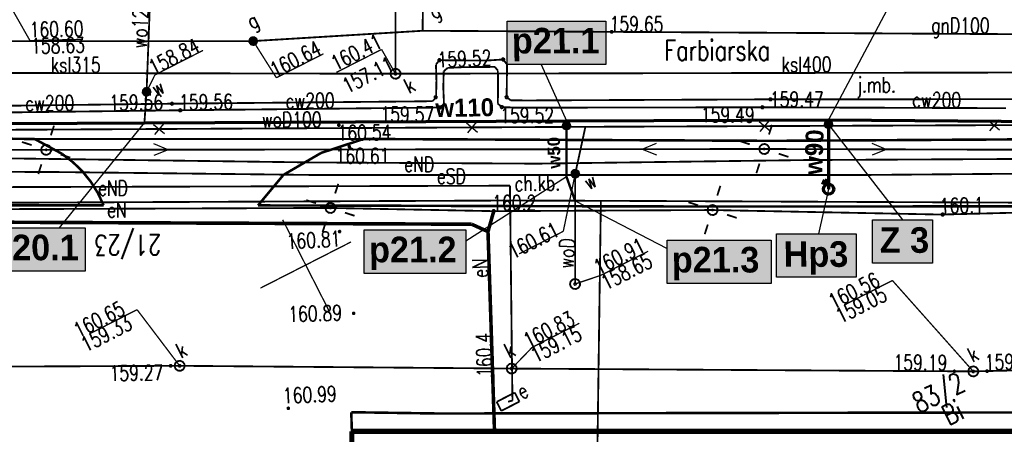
# Model space of a CAD drawing. Extents: x 0 to 7432618, y -40 to 5712028.
# Tile 128 of 165: x 7431488 to 7431537, y 5711643 to 5711664. Entities that reach past the tile are written whole.
import ezdxf
from ezdxf.enums import TextEntityAlignment as Align

# ---------------------------------------------------------------- set-up
doc = ezdxf.new("R2010")
doc.units = 0
doc.header["$MEASUREMENT"] = 0
for name, pattern in [('0', [1.5, 1, -0.5]), ('2218', [1, 0.5, -0.5]), ('5102', [0])]:
    doc.linetypes.add(name, pattern=pattern)
for name, color, linetype in [('Dzialki', 7, 'Continuous'), ('EADTD_T_0', 7, 'Continuous'), ('EGBB_L_0', 7, 'Continuous'), ('Numery_dzialek', 7, 'Continuous'), ('OTK_E_T_0', 7, 'Continuous'), ('OTK_E_T_1', 7, 'Continuous'), ('OTK_L_0', 7, 'Continuous'), ('OTK_L_1', 7, 'Continuous'), ('OTK_L_2', 7, 'Continuous'), ('OTK_L_4', 7, 'Continuous'), ('OTR_T_0', 7, 'Continuous'), ('rysunek', 7, 'Continuous'), ('SUCP_E_T_0', 7, 'Continuous'), ('SUCP_L_0', 7, 'Continuous'), ('SUCR_T_0', 7, 'Continuous'), ('SUE_E_T_1', 7, 'Continuous'), ('SUE_T_3', 7, 'Continuous'), ('SUE_T_4', 7, 'Continuous'), ('SUEP_E_T_0', 7, 'Continuous'), ('SUEP_L_0', 7, 'Continuous'), ('SUER_T_0', 7, 'Continuous'), ('SUG_E_T_4', 7, 'Continuous'), ('SUG_T_2', 7, 'Continuous'), ('SUGP_E_T_0', 7, 'Continuous'), ('SUGP_L_0', 7, 'Continuous'), ('SUGR_T_0', 7, 'Continuous'), ('SUK_E_T_4', 7, 'Continuous'), ('SUK_T_3', 7, 'Continuous'), ('SUKP_E_T_0', 7, 'Continuous'), ('SUKP_L_0', 7, 'Continuous'), ('SUKR_T_0', 7, 'Continuous'), ('SUL_L_1', 7, 'Continuous'), ('SUP_T_0', 7, 'Continuous'), ('SUP_T_2', 7, 'Continuous'), ('SUTR_T_0', 7, 'Continuous'), ('SUW_E_T_2', 7, 'Continuous'), ('SUW_T_5', 7, 'Continuous'), ('SUWP_E_T_0', 7, 'Continuous'), ('SUWP_L_0', 7, 'Continuous'), ('SUWR_T_0', 7, 'Continuous'), ('Uzytki', 7, 'Continuous'), ('zakres', 7, 'Continuous')]:
    doc.layers.add(name, color=color, linetype=linetype)
doc.layers.add('rura PRE', color=7, linetype='Continuous', lineweight=30, true_color=0x000000)
doc.layers.add('woda przyłącze', color=140, linetype='Continuous', lineweight=50)
doc.layers.add('woda sieć', color=150, linetype='Continuous', lineweight=70)
doc.styles.add('25', font='GOTHIC.TTF', dxfattribs={"oblique": 8, "height": 0.35})
doc.styles.add('STYL_ARIAL', font='simplex', dxfattribs={"width": 0.75, "oblique": 0.1})

# ---------------------------------------------------------------- blocks, each defined once
blk = doc.blocks.new('SUCW')
at = {"color": 0}
for radius in [0.2, 0.18, 0.16, 0.14, 0.12, 0.1, 0.08, 0.06, 0.04, 0.02]:
    blk.add_circle((0, 0), radius, dxfattribs=at)
blk = doc.blocks.new('SUWH')
at = {"color": 0}
for p, q in [((-0.35, 0.65), (0, 1)), ((0, 0.5), (0, 1)), ((0, 1), (0.35, 0.65))]:
    blk.add_line(p, q, dxfattribs=at)
blk.add_circle((0, 0), 0.5, dxfattribs=at)

msp = doc.modelspace()

# ---------------------------------------------------------------- hatches: boundary and pattern name
at = {"layer": 'woda sieć', "linetype": 'ByBlock'}
for points in [[(7431517.293, 5711663.813), (7431512.427, 5711663.813), (7431512.427, 5711661.674), (7431517.293, 5711661.674)], [(7431533.37, 5711654.039), (7431530.405, 5711654.039), (7431530.405, 5711651.9), (7431533.37, 5711651.9)], [(7431491.665, 5711653.639), (7431486.8, 5711653.639), (7431486.8, 5711651.5), (7431491.665, 5711651.5)], [(7431510.405, 5711653.539), (7431505.4, 5711653.539), (7431505.4, 5711651.4), (7431510.405, 5711651.4)], [(7431529.605, 5711653.349), (7431525.68, 5711653.349), (7431525.68, 5711651.21), (7431529.605, 5711651.21)], [(7431525.425, 5711653.039), (7431520.3, 5711653.039), (7431520.3, 5711650.9), (7431525.425, 5711650.9)]]:
    msp.add_hatch(color=256, dxfattribs=at).paths.add_polyline_path(points)

# ---------------------------------------------------------------- linework, layer by layer
at = {"layer": 'Dzialki', "color": 18, "true_color": 0x000000, "const_width": 0.09}
for points in [[(7431512.29, 5711654.983), (7431471.339, 5711654.802)], [(7431517.044, 5711654.97), (7431512.29, 5711654.983)], [(7431516.621, 5711624.673), (7431517.044, 5711654.97)], [(7431551.33, 5711654.819), (7431517.044, 5711654.97)]]:
    msp.add_lwpolyline(points, dxfattribs=at)
at = {"layer": 'EGBB_L_0', "color": 18, "true_color": 0x000000, "const_width": 0.25}
for points in [[(7431504.787, 5711643.629), (7431504.751, 5711624.634)], [(7431550.869, 5711643.63), (7431504.787, 5711643.629)]]:
    msp.add_lwpolyline(points, dxfattribs=at)
at = {"layer": 'OTK_L_0', "color": 18, "linetype": '0', "true_color": 0x000000, "const_width": 0.09}
for points in [[(7431474.976, 5711658.17), (7431489.177, 5711658.009)], [(7431489.177, 5711658.009), (7431505.371, 5711658.012)], [(7431505.371, 5711658.012), (7431525.564, 5711657.919)], [(7431525.564, 5711657.919), (7431543.242, 5711658.026)]]:
    msp.add_lwpolyline(points, dxfattribs=at)
at = {"layer": 'OTK_L_1', "color": 18, "true_color": 0x000000, "const_width": 0.125}
for points in [[(7431474.976, 5711658.17), (7431489.177, 5711658.009)], [(7431489.177, 5711658.009), (7431490.511, 5711657.286)], [(7431503.274, 5711657.325), (7431505.371, 5711658.012)], [(7431505.371, 5711658.012), (7431525.564, 5711657.919)], [(7431525.564, 5711657.919), (7431543.242, 5711658.026)], [(7431490.511, 5711657.286), (7431491.041, 5711656.886), (7431491.519, 5711656.425), (7431491.937, 5711655.909), (7431492.289, 5711655.345), (7431492.57, 5711654.744)], [(7431501.422, 5711656.246), (7431503.274, 5711657.325)], [(7431500.168, 5711654.743), (7431501.422, 5711656.246)], [(7431492.57, 5711654.744), (7431474.479, 5711654.74)], [(7431522.194, 5711654.687), (7431500.168, 5711654.743)], [(7431547.44, 5711654.7), (7431522.194, 5711654.687)], [(7431504.787, 5711643.629), (7431504.758, 5711644.568)], [(7431504.758, 5711644.568), (7431509.02, 5711644.506)], [(7431509.02, 5711644.506), (7431511.006, 5711644.508)], [(7431511.006, 5711644.508), (7431547.526, 5711644.575)]]:
    msp.add_lwpolyline(points, dxfattribs=at)
at = {"layer": 'OTK_L_2', "color": 18, "linetype": '0', "true_color": 0x000000, "const_width": 0.09}
for points in [[(7431489.177, 5711658.009), (7431474.976, 5711658.17)], [(7431490.511, 5711657.286), (7431489.177, 5711658.009)], [(7431505.371, 5711658.012), (7431503.274, 5711657.325)], [(7431525.564, 5711657.919), (7431505.371, 5711658.012)], [(7431543.242, 5711658.026), (7431525.564, 5711657.919)], [(7431490.511, 5711657.286), (7431491.041, 5711656.886), (7431491.519, 5711656.425), (7431491.937, 5711655.909), (7431492.289, 5711655.345), (7431492.57, 5711654.744)], [(7431503.274, 5711657.325), (7431501.422, 5711656.246)], [(7431501.422, 5711656.246), (7431500.168, 5711654.743)], [(7431474.479, 5711654.74), (7431492.57, 5711654.744)], [(7431500.168, 5711654.743), (7431522.194, 5711654.687)], [(7431522.194, 5711654.687), (7431547.44, 5711654.7)], [(7431509.02, 5711644.506), (7431504.758, 5711644.568)], [(7431504.758, 5711644.568), (7431504.787, 5711643.629)], [(7431511.006, 5711644.508), (7431509.02, 5711644.506)], [(7431547.526, 5711644.575), (7431511.006, 5711644.508)], [(7431504.787, 5711643.629), (7431549.608, 5711643.63)]]:
    msp.add_lwpolyline(points, dxfattribs=at)
at = {"layer": 'OTK_L_4', "color": 18, "linetype": '0', "true_color": 0x000000, "const_width": 0.09}
for points in [[(7431505.371, 5711658.012), (7431489.177, 5711658.009)], [(7431489.177, 5711658.009), (7431490.511, 5711657.286)], [(7431503.274, 5711657.325), (7431505.371, 5711658.012)], [(7431490.511, 5711657.286), (7431490.914, 5711656.991), (7431491.289, 5711656.661), (7431491.632, 5711656.297)], [(7431501.422, 5711656.246), (7431503.274, 5711657.325)], [(7431491.632, 5711656.297), (7431492.002, 5711655.815), (7431492.316, 5711655.295), (7431492.57, 5711654.744)], [(7431500.168, 5711654.743), (7431501.422, 5711656.246)], [(7431492.57, 5711654.744), (7431474.479, 5711654.74)], [(7431522.194, 5711654.687), (7431500.168, 5711654.743)], [(7431547.44, 5711654.7), (7431522.194, 5711654.687)], [(7431504.787, 5711643.629), (7431504.758, 5711644.568)], [(7431504.758, 5711644.568), (7431509.02, 5711644.506)], [(7431509.02, 5711644.506), (7431511.006, 5711644.508)], [(7431511.006, 5711644.508), (7431547.526, 5711644.575)], [(7431504.787, 5711643.394), (7431504.787, 5711643.629)]]:
    msp.add_lwpolyline(points, dxfattribs=at)
at = {"layer": 'OTR_T_0', "color": 18, "true_color": 0x000000, "const_width": 0.09}
for points in [[(7431504.128, 5711658.73), (7431504.162, 5711658.733), (7431504.189, 5711658.71), (7431504.191, 5711658.676), (7431504.169, 5711658.65), (7431504.135, 5711658.647), (7431504.108, 5711658.669), (7431504.106, 5711658.704), (7431504.128, 5711658.73)], [(7431504.64, 5711657.676), (7431504.674, 5711657.679), (7431504.701, 5711657.656), (7431504.703, 5711657.622), (7431504.681, 5711657.596), (7431504.647, 5711657.593), (7431504.62, 5711657.616), (7431504.618, 5711657.65), (7431504.64, 5711657.676)], [(7431504.163, 5711653.496), (7431504.197, 5711653.499), (7431504.223, 5711653.477), (7431504.226, 5711653.442), (7431504.204, 5711653.416), (7431504.169, 5711653.413), (7431504.143, 5711653.436), (7431504.14, 5711653.47), (7431504.163, 5711653.496)], [(7431504.855, 5711649.475), (7431504.89, 5711649.477), (7431504.916, 5711649.455), (7431504.919, 5711649.421), (7431504.896, 5711649.394), (7431504.862, 5711649.392), (7431504.836, 5711649.414), (7431504.833, 5711649.448), (7431504.855, 5711649.475)], [(7431501.639, 5711644.803), (7431501.673, 5711644.806), (7431501.699, 5711644.784), (7431501.702, 5711644.749), (7431501.679, 5711644.723), (7431501.645, 5711644.721), (7431501.619, 5711644.743), (7431501.616, 5711644.777), (7431501.639, 5711644.803)]]:
    msp.add_lwpolyline(points, dxfattribs=at)
at = {"layer": 'rura PRE', "color": 1, "linetype": 'ByBlock'}
for points in [[(7431495.029, 5711658.729), (7431495.57, 5711658.274)], [(7431495.527, 5711658.772), (7431495.072, 5711658.231)], [(7431510.429, 5711658.807), (7431510.971, 5711658.353)], [(7431510.927, 5711658.851), (7431510.473, 5711658.309)], [(7431524.829, 5711658.872), (7431525.371, 5711658.417)], [(7431525.328, 5711658.915), (7431524.873, 5711658.373)], [(7431536.13, 5711658.917), (7431536.671, 5711658.463)], [(7431536.628, 5711658.961), (7431536.173, 5711658.419)]]:
    msp.add_lwpolyline(points, dxfattribs=at)
at = {"layer": 'rysunek', "linetype": 'ByBlock'}
for points in [[(7431532.866, 5711667.661), (7431528.247, 5711658.957)], [(7431514.1, 5711661.674), (7431515.35, 5711658.904)], [(7431490.4, 5711653.639), (7431494.576, 5711658.798)], [(7431528.247, 5711658.721), (7431531.888, 5711654.039)], [(7431515.353, 5711656.153), (7431510.405, 5711652.985)], [(7431528.252, 5711655.539), (7431527.748, 5711653.349)], [(7431515.78, 5711654.973), (7431520.3, 5711652.621)]]:
    msp.add_lwpolyline(points, dxfattribs=at)
at = {"layer": 'rysunek', "linetype": 'ByBlock', "transparency": 33554676}
for points in [[(7431512.427, 5711663.813), (7431517.293, 5711663.813), (7431517.293, 5711661.674), (7431512.427, 5711661.674)], [(7431512.427, 5711663.813), (7431517.293, 5711663.813), (7431517.293, 5711661.674), (7431512.427, 5711661.674)], [(7431530.405, 5711654.039), (7431533.37, 5711654.039), (7431533.37, 5711651.9), (7431530.405, 5711651.9)], [(7431530.405, 5711654.039), (7431533.37, 5711654.039), (7431533.37, 5711651.9), (7431530.405, 5711651.9)], [(7431486.8, 5711653.639), (7431491.665, 5711653.639), (7431491.665, 5711651.5), (7431486.8, 5711651.5)], [(7431486.8, 5711653.639), (7431491.665, 5711653.639), (7431491.665, 5711651.5), (7431486.8, 5711651.5)], [(7431505.4, 5711653.539), (7431510.405, 5711653.539), (7431510.405, 5711651.4), (7431505.4, 5711651.4)], [(7431505.4, 5711653.539), (7431510.405, 5711653.539), (7431510.405, 5711651.4), (7431505.4, 5711651.4)], [(7431525.68, 5711653.349), (7431529.605, 5711653.349), (7431529.605, 5711651.21), (7431525.68, 5711651.21)], [(7431525.68, 5711653.349), (7431529.605, 5711653.349), (7431529.605, 5711651.21), (7431525.68, 5711651.21)], [(7431520.3, 5711653.039), (7431525.425, 5711653.039), (7431525.425, 5711650.9), (7431520.3, 5711650.9)], [(7431520.3, 5711653.039), (7431525.425, 5711653.039), (7431525.425, 5711650.9), (7431520.3, 5711650.9)]]:
    msp.add_lwpolyline(points, close=True, dxfattribs=at)
at = {"layer": 'SUCP_L_0', "color": 6, "true_color": 0xed00ed, "const_width": 0.09}
for points in [[(7431509.098, 5711661.886), (7431508.926, 5711661.675)], [(7431508.926, 5711661.675), (7431508.95, 5711660.879)], [(7431511.42, 5711661.868), (7431509.098, 5711661.886)], [(7431509.308, 5711661.342), (7431509.504, 5711661.509)], [(7431509.504, 5711661.509), (7431510.304, 5711661.546)], [(7431510.304, 5711661.546), (7431511.825, 5711661.558)], [(7431512.233, 5711661.923), (7431511.42, 5711661.868)], [(7431511.825, 5711661.558), (7431511.974, 5711661.376)], [(7431512.427, 5711661.674), (7431512.233, 5711661.923)], [(7431512.416, 5711660.883), (7431512.427, 5711661.674)], [(7431509.288, 5711660.546), (7431509.308, 5711661.342)], [(7431511.974, 5711661.376), (7431511.984, 5711660.539)], [(7431508.95, 5711660.879), (7431508.933, 5711660.051)], [(7431509.321, 5711659.732), (7431509.288, 5711660.546)], [(7431511.984, 5711660.539), (7431511.972, 5711659.748)], [(7431512.404, 5711660.069), (7431512.416, 5711660.883)], [(7431508.933, 5711660.051), (7431508.756, 5711659.871)], [(7431512.606, 5711659.914), (7431512.404, 5711660.069)], [(7431495.935, 5711659.747), (7431484.147, 5711659.599)], [(7431507.964, 5711659.86), (7431495.935, 5711659.747)], [(7431496.335, 5711659.423), (7431508.325, 5711659.55)], [(7431508.756, 5711659.871), (7431507.964, 5711659.86)], [(7431508.325, 5711659.55), (7431509.116, 5711659.561)], [(7431509.116, 5711659.561), (7431509.321, 5711659.732)], [(7431511.972, 5711659.748), (7431512.171, 5711659.579)], [(7431512.171, 5711659.579), (7431512.971, 5711659.55)], [(7431513.384, 5711659.906), (7431512.606, 5711659.914)], [(7431512.971, 5711659.55), (7431524.993, 5711659.569)], [(7431525.388, 5711659.961), (7431513.384, 5711659.906)], [(7431524.993, 5711659.569), (7431536.979, 5711659.526)], [(7431537.405, 5711659.968), (7431525.388, 5711659.961)], [(7431484.503, 5711659.275), (7431496.335, 5711659.423)]]:
    msp.add_lwpolyline(points, dxfattribs=at)
at = {"layer": 'SUCR_T_0', "color": 6, "true_color": 0xed00ed, "const_width": 0.09}
for points in [[(7431509.07, 5711661.942), (7431509.118, 5711661.946), (7431509.154, 5711661.914), (7431509.158, 5711661.867), (7431509.127, 5711661.83), (7431509.079, 5711661.827), (7431509.043, 5711661.858), (7431509.039, 5711661.905), (7431509.07, 5711661.942)], [(7431512.205, 5711661.979), (7431512.253, 5711661.983), (7431512.289, 5711661.952), (7431512.293, 5711661.904), (7431512.262, 5711661.868), (7431512.214, 5711661.864), (7431512.178, 5711661.895), (7431512.174, 5711661.943), (7431512.205, 5711661.979)], [(7431508.882, 5711660.119), (7431508.93, 5711660.123), (7431508.966, 5711660.091), (7431508.97, 5711660.044), (7431508.939, 5711660.007), (7431508.891, 5711660.004), (7431508.855, 5711660.035), (7431508.851, 5711660.082), (7431508.882, 5711660.119)], [(7431512.375, 5711660.124), (7431512.423, 5711660.128), (7431512.46, 5711660.097), (7431512.463, 5711660.049), (7431512.432, 5711660.013), (7431512.385, 5711660.009), (7431512.348, 5711660.04), (7431512.344, 5711660.088), (7431512.375, 5711660.124)], [(7431525.359, 5711660.017), (7431525.407, 5711660.021), (7431525.443, 5711659.99), (7431525.447, 5711659.942), (7431525.416, 5711659.906), (7431525.368, 5711659.902), (7431525.332, 5711659.933), (7431525.328, 5711659.981), (7431525.359, 5711660.017)], [(7431495.907, 5711659.803), (7431495.954, 5711659.806), (7431495.991, 5711659.775), (7431495.994, 5711659.728), (7431495.963, 5711659.691), (7431495.916, 5711659.687), (7431495.879, 5711659.718), (7431495.875, 5711659.766), (7431495.907, 5711659.803)], [(7431509.088, 5711659.616), (7431509.135, 5711659.62), (7431509.172, 5711659.589), (7431509.176, 5711659.541), (7431509.144, 5711659.505), (7431509.097, 5711659.501), (7431509.06, 5711659.532), (7431509.057, 5711659.58), (7431509.088, 5711659.616)], [(7431512.142, 5711659.635), (7431512.19, 5711659.639), (7431512.226, 5711659.608), (7431512.23, 5711659.56), (7431512.199, 5711659.524), (7431512.151, 5711659.52), (7431512.115, 5711659.551), (7431512.111, 5711659.599), (7431512.142, 5711659.635)], [(7431524.964, 5711659.625), (7431525.012, 5711659.629), (7431525.048, 5711659.598), (7431525.052, 5711659.55), (7431525.021, 5711659.514), (7431524.973, 5711659.51), (7431524.937, 5711659.541), (7431524.933, 5711659.589), (7431524.964, 5711659.625)], [(7431496.307, 5711659.479), (7431496.355, 5711659.483), (7431496.391, 5711659.452), (7431496.395, 5711659.404), (7431496.364, 5711659.368), (7431496.316, 5711659.364), (7431496.28, 5711659.395), (7431496.276, 5711659.443), (7431496.307, 5711659.479)]]:
    msp.add_lwpolyline(points, dxfattribs=at)
at = {"layer": 'SUE_T_3', "color": 18, "true_color": 0x000000, "const_width": 0.09}
for points in [[(7431489.972, 5711658.19), (7431490.126, 5711658.666)], [(7431525.316, 5711658.231), (7431525.47, 5711658.706)], [(7431489.027, 5711657.709), (7431488.551, 5711657.863)], [(7431489.627, 5711657.7), (7431489.765, 5711657.726), (7431489.896, 5711657.673), (7431489.977, 5711657.558), (7431489.983, 5711657.417), (7431489.912, 5711657.295), (7431489.786, 5711657.231), (7431489.646, 5711657.245), (7431489.536, 5711657.333), (7431489.49, 5711657.466), (7431489.524, 5711657.603), (7431489.627, 5711657.7)], [(7431524.371, 5711657.749), (7431523.895, 5711657.904)], [(7431524.971, 5711657.74), (7431525.109, 5711657.766), (7431525.24, 5711657.713), (7431525.321, 5711657.598), (7431525.327, 5711657.457), (7431525.256, 5711657.336), (7431525.13, 5711657.272), (7431524.99, 5711657.286), (7431524.88, 5711657.373), (7431524.834, 5711657.507), (7431524.868, 5711657.643), (7431524.971, 5711657.74)], [(7431489.729, 5711657.499), (7431489.748, 5711657.501), (7431489.762, 5711657.488), (7431489.764, 5711657.469), (7431489.752, 5711657.455), (7431489.732, 5711657.453), (7431489.718, 5711657.466), (7431489.716, 5711657.485), (7431489.729, 5711657.499)], [(7431490.454, 5711657.245), (7431490.929, 5711657.091)], [(7431525.073, 5711657.54), (7431525.092, 5711657.541), (7431525.106, 5711657.529), (7431525.108, 5711657.51), (7431525.096, 5711657.495), (7431525.076, 5711657.493), (7431525.062, 5711657.506), (7431525.06, 5711657.525), (7431525.073, 5711657.54)], [(7431525.798, 5711657.286), (7431526.273, 5711657.131)], [(7431489.508, 5711656.764), (7431489.354, 5711656.288)], [(7431524.852, 5711656.804), (7431524.698, 5711656.328)], [(7431503.965, 5711655.332), (7431504.12, 5711655.807)], [(7431522.772, 5711655.228), (7431522.926, 5711655.704)], [(7431503.02, 5711654.85), (7431502.544, 5711655.004)], [(7431503.62, 5711654.841), (7431503.758, 5711654.867), (7431503.889, 5711654.814), (7431503.97, 5711654.699), (7431503.976, 5711654.558), (7431503.905, 5711654.436), (7431503.779, 5711654.372), (7431503.639, 5711654.387), (7431503.529, 5711654.474), (7431503.483, 5711654.608), (7431503.517, 5711654.744), (7431503.62, 5711654.841)], [(7431521.827, 5711654.747), (7431521.351, 5711654.901)], [(7431522.426, 5711654.738), (7431522.565, 5711654.764), (7431522.695, 5711654.711), (7431522.777, 5711654.596), (7431522.783, 5711654.455), (7431522.712, 5711654.333), (7431522.586, 5711654.269), (7431522.446, 5711654.283), (7431522.336, 5711654.371), (7431522.29, 5711654.504), (7431522.324, 5711654.641), (7431522.426, 5711654.738)], [(7431503.722, 5711654.64), (7431503.741, 5711654.642), (7431503.756, 5711654.63), (7431503.757, 5711654.61), (7431503.745, 5711654.596), (7431503.725, 5711654.594), (7431503.711, 5711654.607), (7431503.709, 5711654.626), (7431503.722, 5711654.64)], [(7431504.447, 5711654.386), (7431504.922, 5711654.232)], [(7431522.529, 5711654.537), (7431522.548, 5711654.539), (7431522.562, 5711654.526), (7431522.564, 5711654.507), (7431522.551, 5711654.493), (7431522.532, 5711654.491), (7431522.518, 5711654.504), (7431522.516, 5711654.523), (7431522.529, 5711654.537)], [(7431523.253, 5711654.283), (7431523.729, 5711654.129)], [(7431503.501, 5711653.905), (7431503.347, 5711653.429)], [(7431522.308, 5711653.802), (7431522.154, 5711653.326)]]:
    msp.add_lwpolyline(points, dxfattribs=at)
at = {"layer": 'SUE_T_4', "color": 1, "true_color": 0xff0000, "const_width": 0.09}
for points in [[(7431512.805, 5711645.535), (7431511.915, 5711645.079)], [(7431513.033, 5711645.09), (7431512.805, 5711645.535)], [(7431511.915, 5711645.079), (7431512.143, 5711644.634)], [(7431512.143, 5711644.634), (7431513.033, 5711645.09)]]:
    msp.add_lwpolyline(points, dxfattribs=at)
at = {"layer": 'SUEP_L_0', "color": 1, "true_color": 0xff0000}
for p, q in [((7431495.74, 5711657.484), (7431495.047, 5711657.77)), ((7431519.084, 5711657.511), (7431519.777, 5711657.798)), ((7431531.084, 5711657.501), (7431530.392, 5711657.789)), ((7431495.74, 5711657.484), (7431495.048, 5711657.196)), ((7431519.084, 5711657.511), (7431519.777, 5711657.224)), ((7431531.084, 5711657.501), (7431530.39, 5711657.215))]:
    msp.add_line(p, q, dxfattribs=at)
at = {"layer": 'SUEP_L_0', "color": 1, "linetype": '5102', "true_color": 0xff0000, "const_width": 0.09}
for points in [[(7431489.74, 5711657.477), (7431454.141, 5711657.475)], [(7431525.084, 5711657.517), (7431489.74, 5711657.477)], [(7431563.421, 5711657.41), (7431525.084, 5711657.517)]]:
    msp.add_lwpolyline(points, dxfattribs=at)
at = {"layer": 'SUEP_L_0', "color": 1, "true_color": 0xff0000, "const_width": 0.09}
for points in [[(7431486.443, 5711657.076), (7431502.84, 5711656.856)], [(7431502.84, 5711656.856), (7431513.913, 5711656.797)], [(7431513.913, 5711656.797), (7431527.101, 5711656.974)], [(7431527.101, 5711656.974), (7431547.127, 5711657.076)], [(7431487.708, 5711656.395), (7431490.477, 5711656.382)], [(7431490.477, 5711656.382), (7431503.166, 5711656.237)], [(7431503.166, 5711656.237), (7431518.757, 5711656.235)], [(7431518.757, 5711656.235), (7431530.246, 5711656.242)], [(7431530.246, 5711656.242), (7431548.876, 5711656.396)], [(7431484.716, 5711655.635), (7431512.569, 5711655.713)], [(7431512.569, 5711655.713), (7431512.66, 5711647.626)], [(7431485.63, 5711654.552), (7431503.733, 5711654.618)], [(7431503.733, 5711654.618), (7431511.771, 5711654.46)], [(7431511.771, 5711654.46), (7431511.488, 5711653.452)], [(7431511.771, 5711654.46), (7431522.54, 5711654.515)], [(7431522.54, 5711654.515), (7431533.798, 5711654.292)], [(7431533.798, 5711654.292), (7431542.54, 5711654.515)], [(7431510.685, 5711653.817), (7431474.074, 5711653.973)], [(7431511.488, 5711653.452), (7431510.685, 5711653.817)], [(7431511.488, 5711653.452), (7431511.808, 5711643.629)], [(7431512.66, 5711647.626), (7431512.692, 5711645.141)], [(7431512.692, 5711645.141), (7431512.474, 5711645.084)]]:
    msp.add_lwpolyline(points, dxfattribs=at)
at = {"layer": 'SUER_T_0', "color": 1, "true_color": 0xff0000, "const_width": 0.09}
for points in [[(7431511.743, 5711654.516), (7431511.79, 5711654.52), (7431511.827, 5711654.488), (7431511.831, 5711654.441), (7431511.799, 5711654.404), (7431511.752, 5711654.401), (7431511.715, 5711654.432), (7431511.712, 5711654.479), (7431511.743, 5711654.516)], [(7431533.839, 5711654.349), (7431533.886, 5711654.353), (7431533.923, 5711654.322), (7431533.927, 5711654.274), (7431533.896, 5711654.238), (7431533.848, 5711654.234), (7431533.811, 5711654.265), (7431533.808, 5711654.313), (7431533.839, 5711654.349)], [(7431511.691, 5711646.422), (7431511.738, 5711646.426), (7431511.775, 5711646.395), (7431511.778, 5711646.347), (7431511.747, 5711646.311), (7431511.7, 5711646.307), (7431511.663, 5711646.338), (7431511.659, 5711646.386), (7431511.691, 5711646.422)]]:
    msp.add_lwpolyline(points, dxfattribs=at)
at = {"layer": 'SUG_T_2', "color": 56, "true_color": 0x808000, "const_width": 0.09}
for points in [[(7431499.841, 5711663.005), (7431499.977, 5711663.022), (7431500.092, 5711662.948), (7431500.132, 5711662.817), (7431500.078, 5711662.691), (7431499.956, 5711662.629), (7431499.823, 5711662.66), (7431499.741, 5711662.769), (7431499.748, 5711662.905), (7431499.841, 5711663.005)], [(7431499.853, 5711662.983), (7431499.971, 5711662.998), (7431500.072, 5711662.933), (7431500.107, 5711662.818), (7431500.06, 5711662.708), (7431499.953, 5711662.654), (7431499.837, 5711662.68), (7431499.765, 5711662.776), (7431499.771, 5711662.896), (7431499.853, 5711662.983)], [(7431499.864, 5711662.961), (7431499.978, 5711662.97), (7431500.066, 5711662.895), (7431500.075, 5711662.781), (7431500, 5711662.694), (7431499.886, 5711662.685), (7431499.798, 5711662.759), (7431499.789, 5711662.874), (7431499.864, 5711662.961)], [(7431499.875, 5711662.939), (7431499.971, 5711662.946), (7431500.043, 5711662.884), (7431500.051, 5711662.789), (7431499.989, 5711662.716), (7431499.893, 5711662.708), (7431499.821, 5711662.77), (7431499.813, 5711662.866), (7431499.875, 5711662.939)], [(7431499.887, 5711662.916), (7431499.963, 5711662.922), (7431500.021, 5711662.873), (7431500.027, 5711662.796), (7431499.977, 5711662.738), (7431499.901, 5711662.732), (7431499.843, 5711662.782), (7431499.837, 5711662.858), (7431499.887, 5711662.916)], [(7431499.898, 5711662.894), (7431499.955, 5711662.899), (7431499.999, 5711662.861), (7431500.003, 5711662.804), (7431499.966, 5711662.76), (7431499.909, 5711662.756), (7431499.865, 5711662.793), (7431499.861, 5711662.85), (7431499.898, 5711662.894)], [(7431499.909, 5711662.872), (7431499.948, 5711662.875), (7431499.977, 5711662.85), (7431499.98, 5711662.812), (7431499.955, 5711662.783), (7431499.917, 5711662.78), (7431499.888, 5711662.805), (7431499.884, 5711662.843), (7431499.909, 5711662.872)], [(7431499.921, 5711662.85), (7431499.94, 5711662.851), (7431499.954, 5711662.839), (7431499.956, 5711662.82), (7431499.943, 5711662.805), (7431499.924, 5711662.803), (7431499.91, 5711662.816), (7431499.908, 5711662.835), (7431499.921, 5711662.85)], [(7431499.929, 5711662.834), (7431499.934, 5711662.834), (7431499.939, 5711662.831), (7431499.939, 5711662.825), (7431499.935, 5711662.821), (7431499.93, 5711662.82), (7431499.926, 5711662.824), (7431499.925, 5711662.829), (7431499.929, 5711662.834)]]:
    msp.add_lwpolyline(points, dxfattribs=at)
at = {"layer": 'SUGP_L_0', "color": 56, "true_color": 0x808000, "const_width": 0.09}
for points in [[(7431508.28, 5711664.308), (7431508.271, 5711663.335)], [(7431499.932, 5711662.827), (7431508.271, 5711663.335)], [(7431508.271, 5711663.335), (7431550.015, 5711663.094)], [(7431479.217, 5711662.822), (7431499.932, 5711662.827)]]:
    msp.add_lwpolyline(points, dxfattribs=at)
at = {"layer": 'SUGR_T_0', "color": 56, "true_color": 0x808000, "const_width": 0.065}
for points in [[(7431517.547, 5711663.337), (7431517.595, 5711663.341), (7431517.631, 5711663.31), (7431517.635, 5711663.262), (7431517.604, 5711663.226), (7431517.556, 5711663.222), (7431517.52, 5711663.253), (7431517.516, 5711663.301), (7431517.547, 5711663.337)], [(7431499.904, 5711662.883), (7431499.951, 5711662.887), (7431499.988, 5711662.856), (7431499.992, 5711662.808), (7431499.96, 5711662.772), (7431499.913, 5711662.768), (7431499.876, 5711662.799), (7431499.873, 5711662.847), (7431499.904, 5711662.883)], [(7431499.932, 5711662.827), (7431501.072, 5711661.022)], [(7431501.072, 5711661.022), (7431503.393, 5711662.205)]]:
    msp.add_lwpolyline(points, dxfattribs=at)
at = {"layer": 'SUK_T_3', "color": 36, "true_color": 0x803300, "const_width": 0.09}
for points in [[(7431506.821, 5711661.444), (7431506.959, 5711661.47), (7431507.09, 5711661.417), (7431507.171, 5711661.302), (7431507.177, 5711661.161), (7431507.106, 5711661.039), (7431506.981, 5711660.975), (7431506.84, 5711660.99), (7431506.73, 5711661.077), (7431506.685, 5711661.211), (7431506.719, 5711661.347), (7431506.821, 5711661.444)], [(7431496.197, 5711647.074), (7431496.335, 5711647.1), (7431496.466, 5711647.047), (7431496.547, 5711646.932), (7431496.553, 5711646.792), (7431496.482, 5711646.67), (7431496.356, 5711646.606), (7431496.216, 5711646.62), (7431496.106, 5711646.708), (7431496.06, 5711646.841), (7431496.094, 5711646.978), (7431496.197, 5711647.074)], [(7431512.539, 5711646.939), (7431512.678, 5711646.965), (7431512.808, 5711646.912), (7431512.889, 5711646.797), (7431512.895, 5711646.656), (7431512.824, 5711646.535), (7431512.699, 5711646.471), (7431512.559, 5711646.485), (7431512.448, 5711646.572), (7431512.403, 5711646.706), (7431512.437, 5711646.842), (7431512.539, 5711646.939)], [(7431535.259, 5711646.798), (7431535.398, 5711646.825), (7431535.528, 5711646.772), (7431535.61, 5711646.656), (7431535.616, 5711646.516), (7431535.545, 5711646.394), (7431535.419, 5711646.33), (7431535.279, 5711646.344), (7431535.169, 5711646.432), (7431535.123, 5711646.565), (7431535.157, 5711646.702), (7431535.259, 5711646.798)]]:
    msp.add_lwpolyline(points, dxfattribs=at)
at = {"layer": 'SUKP_L_0', "color": 36, "true_color": 0x803300, "const_width": 0.09}
for points in [[(7431506.951, 5711678.457), (7431506.934, 5711661.221)], [(7431455.538, 5711661.319), (7431506.934, 5711661.221)], [(7431506.934, 5711661.221), (7431556.661, 5711661.317)], [(7431496.31, 5711646.852), (7431477.509, 5711646.767)], [(7431512.653, 5711646.716), (7431496.31, 5711646.852)], [(7431535.373, 5711646.576), (7431512.653, 5711646.716)], [(7431545.903, 5711646.835), (7431535.373, 5711646.576)]]:
    msp.add_lwpolyline(points, dxfattribs=at)
at = {"layer": 'SUKR_T_0', "color": 36, "true_color": 0x803300, "const_width": 0.065}
for points in [[(7431504.025, 5711661.284), (7431506.25, 5711662.417)], [(7431506.934, 5711661.221), (7431506.25, 5711662.417)], [(7431506.906, 5711661.277), (7431506.954, 5711661.281), (7431506.99, 5711661.25), (7431506.994, 5711661.202), (7431506.963, 5711661.166), (7431506.915, 5711661.162), (7431506.879, 5711661.193), (7431506.875, 5711661.241), (7431506.906, 5711661.277)], [(7431529.071, 5711649.866), (7431531.392, 5711651.049)], [(7431535.373, 5711646.576), (7431531.392, 5711651.049)], [(7431491.894, 5711648.431), (7431494.216, 5711649.614)], [(7431496.31, 5711646.852), (7431494.216, 5711649.614)], [(7431513.663, 5711647.76), (7431515.984, 5711648.943)], [(7431512.653, 5711646.716), (7431513.663, 5711647.76)], [(7431495.841, 5711646.905), (7431495.889, 5711646.909), (7431495.925, 5711646.878), (7431495.929, 5711646.83), (7431495.898, 5711646.794), (7431495.85, 5711646.79), (7431495.814, 5711646.821), (7431495.81, 5711646.869), (7431495.841, 5711646.905)], [(7431496.282, 5711646.907), (7431496.329, 5711646.911), (7431496.366, 5711646.88), (7431496.37, 5711646.832), (7431496.338, 5711646.796), (7431496.291, 5711646.792), (7431496.254, 5711646.823), (7431496.251, 5711646.871), (7431496.282, 5711646.907)], [(7431512.624, 5711646.772), (7431512.672, 5711646.776), (7431512.708, 5711646.745), (7431512.712, 5711646.697), (7431512.681, 5711646.661), (7431512.633, 5711646.657), (7431512.597, 5711646.688), (7431512.593, 5711646.736), (7431512.624, 5711646.772)], [(7431534.412, 5711646.637), (7431534.459, 5711646.641), (7431534.496, 5711646.61), (7431534.5, 5711646.562), (7431534.469, 5711646.526), (7431534.421, 5711646.522), (7431534.384, 5711646.553), (7431534.381, 5711646.601), (7431534.412, 5711646.637)], [(7431535.345, 5711646.631), (7431535.392, 5711646.635), (7431535.429, 5711646.604), (7431535.432, 5711646.556), (7431535.401, 5711646.52), (7431535.354, 5711646.516), (7431535.317, 5711646.547), (7431535.313, 5711646.595), (7431535.345, 5711646.631)], [(7431536.022, 5711646.648), (7431536.069, 5711646.652), (7431536.106, 5711646.621), (7431536.109, 5711646.573), (7431536.078, 5711646.537), (7431536.031, 5711646.533), (7431535.994, 5711646.564), (7431535.991, 5711646.612), (7431536.022, 5711646.648)]]:
    msp.add_lwpolyline(points, dxfattribs=at)
at = {"layer": 'SUL_L_1', "color": 18, "true_color": 0x000000, "const_width": 0.175}
for points in [[(7431511.488, 5711653.452), (7431511.771, 5711654.46)], [(7431474.074, 5711653.973), (7431510.685, 5711653.817)], [(7431510.685, 5711653.817), (7431511.488, 5711653.452)], [(7431511.808, 5711643.629), (7431511.488, 5711653.452)]]:
    msp.add_lwpolyline(points, dxfattribs=at)
at = {"layer": 'SUP_T_0', "color": 5, "true_color": 0x0000ff, "const_width": 0.09}
msp.add_lwpolyline([(7431515.661, 5711651.1), (7431515.799, 5711651.126), (7431515.93, 5711651.073), (7431516.011, 5711650.958), (7431516.017, 5711650.817), (7431515.946, 5711650.695), (7431515.82, 5711650.631), (7431515.68, 5711650.645), (7431515.57, 5711650.733), (7431515.524, 5711650.866), (7431515.558, 5711651.003), (7431515.661, 5711651.1)], dxfattribs=at)
at = {"layer": 'SUP_T_2', "color": 18, "true_color": 0x000000, "const_width": 0.09}
for points in [[(7431489.627, 5711657.7), (7431489.765, 5711657.726), (7431489.896, 5711657.673), (7431489.977, 5711657.558), (7431489.983, 5711657.417), (7431489.912, 5711657.295), (7431489.786, 5711657.231), (7431489.646, 5711657.245), (7431489.536, 5711657.333), (7431489.49, 5711657.466), (7431489.524, 5711657.603), (7431489.627, 5711657.7)], [(7431524.971, 5711657.74), (7431525.109, 5711657.766), (7431525.24, 5711657.713), (7431525.321, 5711657.598), (7431525.327, 5711657.457), (7431525.256, 5711657.336), (7431525.13, 5711657.272), (7431524.99, 5711657.286), (7431524.88, 5711657.373), (7431524.834, 5711657.507), (7431524.868, 5711657.643), (7431524.971, 5711657.74)]]:
    msp.add_lwpolyline(points, dxfattribs=at)
at = {"layer": 'SUTR_T_0', "color": 30, "true_color": 0xff9100, "const_width": 0.065}
for points in [[(7431487.121, 5711666.053), (7431488.943, 5711662.851)], [(7431488.943, 5711662.851), (7431491.548, 5711662.913)]]:
    msp.add_lwpolyline(points, dxfattribs=at)
at = {"layer": 'SUW_T_5', "color": 5, "true_color": 0x0000ff, "const_width": 0.09}
for points in [[(7431494.592, 5711660.51), (7431494.728, 5711660.527), (7431494.842, 5711660.452), (7431494.882, 5711660.322), (7431494.829, 5711660.196), (7431494.707, 5711660.134), (7431494.574, 5711660.164), (7431494.491, 5711660.274), (7431494.499, 5711660.41), (7431494.592, 5711660.51)], [(7431494.603, 5711660.488), (7431494.722, 5711660.503), (7431494.822, 5711660.437), (7431494.858, 5711660.323), (7431494.811, 5711660.213), (7431494.704, 5711660.158), (7431494.587, 5711660.185), (7431494.515, 5711660.281), (7431494.522, 5711660.401), (7431494.603, 5711660.488)], [(7431494.615, 5711660.466), (7431494.729, 5711660.475), (7431494.816, 5711660.4), (7431494.825, 5711660.286), (7431494.751, 5711660.198), (7431494.636, 5711660.189), (7431494.549, 5711660.264), (7431494.54, 5711660.378), (7431494.615, 5711660.466)], [(7431494.626, 5711660.443), (7431494.721, 5711660.451), (7431494.794, 5711660.389), (7431494.802, 5711660.293), (7431494.739, 5711660.221), (7431494.644, 5711660.213), (7431494.571, 5711660.275), (7431494.564, 5711660.371), (7431494.626, 5711660.443)], [(7431494.637, 5711660.421), (7431494.714, 5711660.427), (7431494.772, 5711660.378), (7431494.778, 5711660.301), (7431494.728, 5711660.243), (7431494.652, 5711660.237), (7431494.594, 5711660.287), (7431494.588, 5711660.363), (7431494.637, 5711660.421)], [(7431494.649, 5711660.399), (7431494.706, 5711660.403), (7431494.75, 5711660.366), (7431494.754, 5711660.309), (7431494.717, 5711660.265), (7431494.66, 5711660.261), (7431494.616, 5711660.298), (7431494.611, 5711660.355), (7431494.649, 5711660.399)], [(7431494.66, 5711660.377), (7431494.698, 5711660.38), (7431494.727, 5711660.355), (7431494.73, 5711660.317), (7431494.705, 5711660.288), (7431494.667, 5711660.285), (7431494.638, 5711660.309), (7431494.635, 5711660.348), (7431494.66, 5711660.377)], [(7431494.671, 5711660.354), (7431494.69, 5711660.356), (7431494.705, 5711660.343), (7431494.707, 5711660.324), (7431494.694, 5711660.31), (7431494.675, 5711660.308), (7431494.66, 5711660.321), (7431494.659, 5711660.34), (7431494.671, 5711660.354)], [(7431494.679, 5711660.339), (7431494.685, 5711660.339), (7431494.689, 5711660.335), (7431494.69, 5711660.33), (7431494.686, 5711660.326), (7431494.68, 5711660.325), (7431494.676, 5711660.329), (7431494.676, 5711660.334), (7431494.679, 5711660.339)], [(7431515.691, 5711656.48), (7431515.827, 5711656.497), (7431515.942, 5711656.422), (7431515.982, 5711656.291), (7431515.928, 5711656.165), (7431515.807, 5711656.103), (7431515.673, 5711656.134), (7431515.591, 5711656.243), (7431515.598, 5711656.38), (7431515.691, 5711656.48)], [(7431515.703, 5711656.458), (7431515.822, 5711656.472), (7431515.922, 5711656.407), (7431515.957, 5711656.293), (7431515.91, 5711656.182), (7431515.803, 5711656.128), (7431515.687, 5711656.155), (7431515.615, 5711656.251), (7431515.621, 5711656.37), (7431515.703, 5711656.458)], [(7431515.714, 5711656.435), (7431515.829, 5711656.444), (7431515.916, 5711656.37), (7431515.925, 5711656.255), (7431515.85, 5711656.168), (7431515.736, 5711656.159), (7431515.648, 5711656.234), (7431515.639, 5711656.348), (7431515.714, 5711656.435)], [(7431515.725, 5711656.413), (7431515.821, 5711656.421), (7431515.894, 5711656.359), (7431515.901, 5711656.263), (7431515.839, 5711656.19), (7431515.744, 5711656.183), (7431515.671, 5711656.245), (7431515.663, 5711656.34), (7431515.725, 5711656.413)], [(7431515.737, 5711656.391), (7431515.813, 5711656.397), (7431515.871, 5711656.347), (7431515.877, 5711656.271), (7431515.828, 5711656.213), (7431515.751, 5711656.207), (7431515.693, 5711656.256), (7431515.687, 5711656.333), (7431515.737, 5711656.391)], [(7431515.748, 5711656.369), (7431515.805, 5711656.373), (7431515.849, 5711656.336), (7431515.853, 5711656.279), (7431515.816, 5711656.235), (7431515.759, 5711656.231), (7431515.715, 5711656.268), (7431515.711, 5711656.325), (7431515.748, 5711656.369)], [(7431515.759, 5711656.346), (7431515.798, 5711656.349), (7431515.827, 5711656.324), (7431515.83, 5711656.286), (7431515.805, 5711656.257), (7431515.767, 5711656.254), (7431515.738, 5711656.279), (7431515.735, 5711656.317), (7431515.759, 5711656.346)], [(7431515.771, 5711656.324), (7431515.79, 5711656.326), (7431515.804, 5711656.313), (7431515.806, 5711656.294), (7431515.793, 5711656.28), (7431515.774, 5711656.278), (7431515.76, 5711656.29), (7431515.758, 5711656.31), (7431515.771, 5711656.324)], [(7431515.779, 5711656.308), (7431515.784, 5711656.309), (7431515.789, 5711656.305), (7431515.789, 5711656.3), (7431515.785, 5711656.295), (7431515.78, 5711656.295), (7431515.776, 5711656.299), (7431515.775, 5711656.304), (7431515.779, 5711656.308)]]:
    msp.add_lwpolyline(points, dxfattribs=at)
at = {"layer": 'SUWP_L_0', "color": 5, "true_color": 0x0000ff, "const_width": 0.09}
for points in [[(7431494.683, 5711660.332), (7431494.962, 5711667.669)], [(7431494.576, 5711658.798), (7431494.683, 5711660.332)], [(7431481.604, 5711658.431), (7431516.282, 5711658.609)], [(7431516.282, 5711658.609), (7431515.782, 5711656.302)], [(7431516.282, 5711658.609), (7431549.844, 5711658.744)], [(7431515.782, 5711656.302), (7431515.774, 5711650.877)]]:
    msp.add_lwpolyline(points, dxfattribs=at)
at = {"layer": 'SUWR_T_0', "color": 5, "true_color": 0x0000ff, "const_width": 0.065}
for points in [[(7431495.09, 5711661.16), (7431497.46, 5711662.368)], [(7431494.683, 5711660.332), (7431495.09, 5711661.16)], [(7431494.654, 5711660.388), (7431494.702, 5711660.392), (7431494.738, 5711660.36), (7431494.742, 5711660.313), (7431494.711, 5711660.276), (7431494.663, 5711660.273), (7431494.627, 5711660.304), (7431494.623, 5711660.351), (7431494.654, 5711660.388)], [(7431515.782, 5711656.302), (7431515.194, 5711653.468)], [(7431515.754, 5711656.357), (7431515.801, 5711656.361), (7431515.838, 5711656.33), (7431515.842, 5711656.282), (7431515.811, 5711656.246), (7431515.763, 5711656.242), (7431515.726, 5711656.273), (7431515.723, 5711656.321), (7431515.754, 5711656.357)], [(7431513.017, 5711652.359), (7431515.194, 5711653.468)], [(7431517.049, 5711651.305), (7431519.37, 5711652.487)], [(7431515.774, 5711650.877), (7431517.049, 5711651.305)], [(7431515.746, 5711650.933), (7431515.793, 5711650.936), (7431515.83, 5711650.905), (7431515.834, 5711650.858), (7431515.803, 5711650.821), (7431515.755, 5711650.817), (7431515.718, 5711650.848), (7431515.715, 5711650.896), (7431515.746, 5711650.933)]]:
    msp.add_lwpolyline(points, dxfattribs=at)
at = {"layer": 'Uzytki', "color": 96, "linetype": '2218', "true_color": 0x008000, "const_width": 0.09}
for points in [[(7431512.29, 5711654.983), (7431471.339, 5711654.802)], [(7431517.044, 5711654.97), (7431512.29, 5711654.983)], [(7431551.33, 5711654.819), (7431517.044, 5711654.97)]]:
    msp.add_lwpolyline(points, dxfattribs=at)
at = {"layer": 'woda przyłącze', "linetype": 'ByBlock'}
msp.add_lwpolyline([(7431515.35, 5711658.904), (7431515.353, 5711656.153), (7431515.78, 5711654.973)], dxfattribs=at)
at = {"layer": 'woda sieć', "linetype": 'ByBlock'}
msp.add_line((7431528.247, 5711658.957), (7431528.252, 5711655.539), dxfattribs=at)
msp.add_lwpolyline([(7431253.428, 5711658.921), (7431256.775, 5711658.952), (7431269.72, 5711659.073), (7431283.33, 5711659.201), (7431283.833, 5711659.205), (7431292.399, 5711659.285), (7431299.63, 5711659.269), (7431306.414, 5711659.195), (7431318.176, 5711659.232), (7431324.091, 5711659.257), (7431333.577, 5711659.311), (7431340.287, 5711659.371), (7431371.118, 5711659.234), (7431374.829, 5711659.245), (7431389.323, 5711659.291), (7431403.071, 5711659.265), (7431412, 5711659.245), (7431425.45, 5711659.216), (7431481.299, 5711658.733), (7431494.576, 5711658.798), (7431515.35, 5711658.904), (7431528.247, 5711658.957), (7431555.854, 5711658.747), (7431555.854, 5711658.747)], dxfattribs=at)
at = {"layer": 'zakres', "color": 18, "true_color": 0x000000, "const_width": 0.065}
for points in [[(7431503.651, 5711649.582), (7431501.381, 5711654.037)], [(7431500.288, 5711650.674), (7431504.743, 5711652.944)]]:
    msp.add_lwpolyline(points, dxfattribs=at)
at = {"layer": 'zakres', "color": 18, "true_color": 0x000000}
msp.add_point((7431502.516, 5711651.809), dxfattribs=at)

# ---------------------------------------------------------------- block references
at = {"layer": 'rura PRE', "rotation": 15.53284092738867}
for p in [(7431515.351, 5711658.657), (7431528.247, 5711658.721)]:
    msp.add_blockref('SUCW', p, dxfattribs=at)
at = {"layer": 'woda sieć', "xscale": 0.5, "yscale": 0.5, "zscale": 0.5, "rotation": 22}
msp.add_blockref('SUWH', (7431528.252, 5711655.539), dxfattribs=at)

# ---------------------------------------------------------------- texts
at = {"layer": 'EADTD_T_0', "color": 18, "true_color": 0x000000, "style": 'STYL_ARIAL', "width": 0.75}
msp.add_text('21/23', height=1, rotation=180.27, dxfattribs=at).set_placement((7431493.755, 5711653.591), align=Align.BOTTOM_CENTER)
at = {"layer": 'Numery_dzialek', "color": 18, "true_color": 0x000000, "style": 'STYL_ARIAL', "width": 0.75}
msp.add_text('83/2', height=1, rotation=27, dxfattribs=at).set_placement((7431532.253, 5711645.382), align=Align.TOP_LEFT)
at = {"layer": 'OTK_E_T_0', "color": 18, "true_color": 0x000000, "style": 'STYL_ARIAL', "width": 0.75}
msp.add_text('j.mb.', height=0.75, rotation=0.1103, dxfattribs=at).set_placement((7431530.611, 5711660.677), align=Align.MIDDLE_CENTER)
at = {"layer": 'OTK_E_T_1', "color": 18, "true_color": 0x000000, "style": 'STYL_ARIAL', "width": 0.75}
msp.add_text('ch.kb.', height=0.75, rotation=0.9967, dxfattribs=at).set_placement((7431513.918, 5711655.838), align=Align.MIDDLE_CENTER)
at = {"layer": 'OTR_T_0', "color": 18, "true_color": 0x000000, "style": 'STYL_ARIAL', "width": 0.75}
for s, rotation, p in [('160.54', 0.3828, (7431504.087, 5711657.717)), ('160.99', 2.3949, (7431501.417, 5711644.776))]:
    msp.add_text(s, height=0.75, rotation=rotation, dxfattribs=at).set_placement(p, align=Align.BOTTOM_LEFT)
msp.add_text('160.61', height=0.75, rotation=0.053, dxfattribs=at).set_placement((7431503.986, 5711657.553), align=Align.TOP_LEFT)
msp.add_text('160.81', height=0.75, rotation=3.2543, dxfattribs=at).set_placement((7431504.203, 5711653.488), align=Align.TOP_RIGHT)
msp.add_text('160.89', height=0.75, rotation=1.763, dxfattribs=at).set_placement((7431504.305, 5711649.469), align=Align.MIDDLE_RIGHT)
at = {"layer": 'rura PRE', "color": 18, "true_color": 0x000000, "style": 'STYL_ARIAL', "width": 0.75}
msp.add_text('Farbiarska', height=1, rotation=0.0888, dxfattribs=at).set_placement((7431522.77, 5711661.571), align=Align.BOTTOM_CENTER)
at = {"layer": 'SUCP_E_T_0', "color": 6, "true_color": 0xed00ed, "style": 'STYL_ARIAL', "width": 0.75}
for rotation, p in [(0.54, (7431489.918, 5711659.776)), (0.6059, (7431502.733, 5711659.896)), (359.7936, (7431533.571, 5711659.932))]:
    msp.add_text('cw200', height=0.75, rotation=rotation, dxfattribs=at).set_placement(p, align=Align.MIDDLE_CENTER)
at = {"layer": 'SUCR_T_0', "color": 6, "true_color": 0xed00ed, "style": 'STYL_ARIAL', "width": 0.75}
for s, rotation, p in [('159.52', 2.412, (7431509.007, 5711661.906)), ('159.56', 0.6059, (7431496.282, 5711659.818)), ('159.47', 0.0298, (7431525.363, 5711659.962)), ('159.52', 0.0939, (7431512.09, 5711659.171))]:
    msp.add_text(s, height=0.75, rotation=rotation, dxfattribs=at).set_placement(p, align=Align.MIDDLE_LEFT)
for s, rotation, p in [('159.56', 0.5414, (7431495.498, 5711659.819)), ('159.57', 359.865, (7431508.845, 5711659.213)), ('159.49', 359.7936, (7431524.616, 5711659.199))]:
    msp.add_text(s, height=0.75, rotation=rotation, dxfattribs=at).set_placement(p, align=Align.MIDDLE_RIGHT)
at = {"layer": 'SUE_E_T_1', "color": 1, "true_color": 0xff0000, "style": 'STYL_ARIAL', "width": 0.75}
msp.add_text('e', height=0.75, rotation=27, dxfattribs=at).set_placement((7431513.262, 5711644.979), align=Align.BOTTOM_LEFT)
at = {"layer": 'SUEP_E_T_0', "color": 1, "true_color": 0xff0000, "style": 'STYL_ARIAL', "width": 0.75}
for s, rotation, p in [('eND', 359.694, (7431508.104, 5711656.766)), ('eSD', 359.9912, (7431509.688, 5711656.174)), ('eND', 0.159, (7431493.031, 5711655.596)), ('eN', 0.2085, (7431493.226, 5711654.517)), ('eN', 91.867, (7431511.103, 5711651.658))]:
    msp.add_text(s, height=0.75, rotation=rotation, dxfattribs=at).set_placement(p, align=Align.MIDDLE_CENTER)
at = {"layer": 'SUER_T_0', "color": 1, "true_color": 0xff0000, "style": 'STYL_ARIAL', "width": 0.75}
for s, rotation, p in [('160.2', 0.2922, (7431511.693, 5711654.869)), ('160.1', 1.4655, (7431533.724, 5711654.713)), ('160.4', 91.863, (7431511.331, 5711646.301))]:
    msp.add_text(s, height=0.75, rotation=rotation, dxfattribs=at).set_placement(p, align=Align.MIDDLE_LEFT)
at = {"layer": 'SUG_E_T_4', "color": 56, "true_color": 0x808000, "style": 'STYL_ARIAL', "width": 0.75}
for p in [(7431508.927, 5711663.682), (7431499.967, 5711663.193)]:
    msp.add_text('g', height=0.75, rotation=27, dxfattribs=at).set_placement(p, align=Align.BOTTOM_LEFT)
at = {"layer": 'SUGP_E_T_0', "color": 56, "true_color": 0x808000, "style": 'STYL_ARIAL', "width": 0.75}
msp.add_text('gnD100', height=0.75, rotation=359.6428, dxfattribs=at).set_placement((7431534.743, 5711663.598), align=Align.MIDDLE_CENTER)
at = {"layer": 'SUGR_T_0', "color": 56, "true_color": 0x808000, "style": 'STYL_ARIAL', "width": 0.75}
msp.add_text('159.65', height=0.75, rotation=359.6693, dxfattribs=at).set_placement((7431517.473, 5711663.67), align=Align.MIDDLE_LEFT)
msp.add_text('160.64', height=0.75, rotation=27, dxfattribs=at).set_placement((7431500.665, 5711661.678), align=Align.TOP_LEFT)
at = {"layer": 'SUK_E_T_4', "color": 36, "true_color": 0x803300, "style": 'STYL_ARIAL', "width": 0.75}
for p in [(7431507.267, 5711660.896), (7431496.037, 5711647.874), (7431512.192, 5711647.871), (7431534.998, 5711647.664)]:
    msp.add_text('k', height=0.75, rotation=27, dxfattribs=at).set_placement(p, align=Align.TOP_LEFT)
at = {"layer": 'SUKP_E_T_0', "color": 36, "true_color": 0x803300, "style": 'STYL_ARIAL', "width": 0.75}
for s, rotation, p in [('ksI315', 359.8915, (7431491.198, 5711661.655)), ('ksI400', 0.0515, (7431527.166, 5711661.683))]:
    msp.add_text(s, height=0.75, rotation=rotation, dxfattribs=at).set_placement(p, align=Align.MIDDLE_CENTER)
at = {"layer": 'SUKR_T_0', "color": 36, "true_color": 0x803300, "style": 'STYL_ARIAL', "width": 0.75}
for s, p in [('160.41', (7431503.656, 5711662.008)), ('157.11', (7431504.224, 5711660.894)), ('160.56', (7431528.145, 5711650.283)), ('159.05', (7431528.503, 5711649.579)), ('160.65', (7431490.993, 5711648.867)), ('160.83', (7431513.132, 5711648.368)), ('159.33', (7431491.353, 5711648.166)), ('159.15', (7431513.489, 5711647.642))]:
    msp.add_text(s, height=0.75, rotation=27, dxfattribs=at).set_placement(p, align=Align.TOP_LEFT)
msp.add_text('159.16', height=0.75, rotation=1.408, dxfattribs=at).set_placement((7431535.937, 5711647.019), align=Align.MIDDLE_LEFT)
for s, rotation, p in [('159.19', 359.6455, (7431534.096, 5711647.006)), ('159.27', 0.824, (7431495.512, 5711646.522))]:
    msp.add_text(s, height=0.75, rotation=rotation, dxfattribs=at).set_placement(p, align=Align.MIDDLE_RIGHT)
at = {"layer": 'SUTR_T_0', "color": 30, "true_color": 0xff9100, "style": 'STYL_ARIAL', "width": 0.75}
for s, p in [('160.60', (7431488.918, 5711663.759)), ('158.63', (7431488.989, 5711662.955))]:
    msp.add_text(s, height=0.75, rotation=1.359, dxfattribs=at).set_placement(p, align=Align.TOP_LEFT)
at = {"layer": 'SUW_E_T_2', "color": 5, "true_color": 0x0000ff, "style": 'STYL_ARIAL', "width": 0.75}
for p in [(7431495.272, 5711659.877), (7431516.545, 5711655.277)]:
    msp.add_text('w', height=0.75, rotation=27, dxfattribs=at).set_placement(p, align=Align.BOTTOM_LEFT)
at = {"layer": 'SUWP_E_T_0', "color": 5, "true_color": 0x0000ff, "style": 'STYL_ARIAL', "width": 0.75}
for s, rotation, p in [('wo125', 87.8165, (7431494.361, 5711663.684)), ('woD100', 0.2931, (7431501.829, 5711658.965)), ('woD', 86.7083, (7431515.357, 5711652.387))]:
    msp.add_text(s, height=0.75, rotation=rotation, dxfattribs=at).set_placement(p, align=Align.MIDDLE_CENTER)
at = {"layer": 'SUWR_T_0', "color": 5, "true_color": 0x0000ff, "style": 'STYL_ARIAL', "width": 0.75}
msp.add_text('158.84', height=0.75, rotation=27, dxfattribs=at).set_placement((7431495.126, 5711660.932), align=Align.BOTTOM_LEFT)
msp.add_text('160.61', height=0.75, rotation=27, dxfattribs=at).set_placement((7431514.907, 5711653.621), align=Align.MIDDLE_RIGHT)
for s, p in [('160.91', (7431516.596, 5711651.97)), ('158.65', (7431516.957, 5711651.22))]:
    msp.add_text(s, height=0.75, rotation=27, dxfattribs=at).set_placement(p, align=Align.TOP_LEFT)
at = {"layer": 'Uzytki', "color": 96, "true_color": 0x008000, "style": 'STYL_ARIAL', "width": 0.75}
msp.add_text('Bi', height=1, rotation=27, dxfattribs=at).set_placement((7431534.712, 5711643.83), align=Align.BOTTOM_CENTER)
at = {"layer": 'woda przyłącze', "color": 0, "char_height": 1.26, "attachment_point": 1, "style": '25'}
for s, insert in [('\\fCentury Gothic|b1|i0;\\Q-1;p21.1', (7431512.671, 5711663.478)), ('\\fCentury Gothic|b1|i0;\\Q-1;p20.1', (7431487.043, 5711653.304)), ('\\fCentury Gothic|b1|i0;\\Q-1;Z 3', (7431530.775, 5711653.671)), ('\\fCentury Gothic|b1|i0;\\Q-1;p21.2', (7431505.643, 5711653.204)), ('\\fCentury Gothic|b1|i0;\\Q-1;Hp3', (7431526.05, 5711652.981)), ('\\fCentury Gothic|b1|i0;\\Q-1;p21.3', (7431520.543, 5711652.704))]:
    msp.add_mtext_dynamic_manual_height_columns(s, width=15.63873, gutter_width=5, heights=[0], dxfattribs=dict(at, insert=insert))
at = {"layer": 'woda przyłącze', "insert": (7431514.439, 5711656.55), "char_height": 0.6174, "attachment_point": 1, "rotation": 91.0398, "style": '25'}
msp.add_mtext_dynamic_manual_height_columns('\\fCentury Gothic|b1|i0;\\Q-1;w50', width=7.66298, gutter_width=5, heights=[0], dxfattribs=at)
at = {"layer": 'woda sieć', "char_height": 0.882, "attachment_point": 1, "style": '25'}
for s, insert, rotation in [('\\fCentury Gothic|b1|i0;\\Q-1;w110', (7431508.9, 5711659.966), 1.0236), ('\\fCentury Gothic|b1|i0;\\Q-1;w90', (7431527.05, 5711656.275), 87.8039)]:
    msp.add_mtext_dynamic_manual_height_columns(s, width=10.94711, gutter_width=5, heights=[0], dxfattribs=dict(at, insert=insert, rotation=rotation))

doc.saveas('drawing.dxf')
